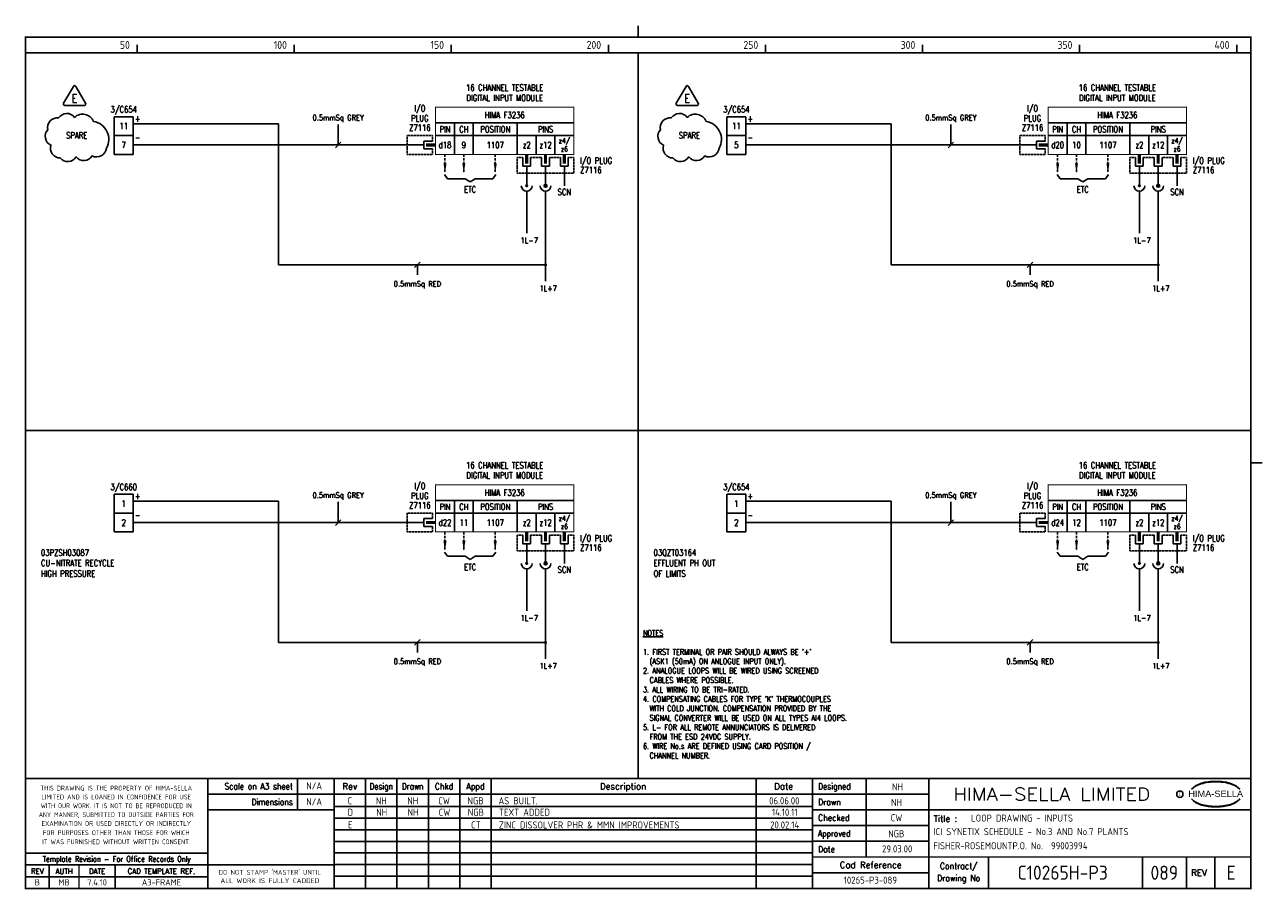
# Model space of a CAD drawing. Extents: x 14 to 408, y 0 to 275.
import ezdxf
from ezdxf.enums import TextEntityAlignment as Align

# ---------------------------------------------------------------- set-up
doc = ezdxf.new("R2010")
doc.units = 0
doc.header["$LTSCALE"] = 0.25
doc.header["$MEASUREMENT"] = 0
doc.linetypes.add('HIDDEN2', pattern=[4.7625, 3.175, -1.5875])
doc.layers.get('0').update_dxf_attribs({"color": 41, "linetype": 'CONTINUOUS'})
for name, color, linetype in [('00-DRG_FRAME', 12, 'CONTINUOUS'), ('01-DRAW', 7, 'CONTINUOUS'), ('02-TEXT', 2, 'CONTINUOUS'), ('051-TEXT', 2, 'CONTINUOUS'), ('DIM', 3, 'CONTINUOUS'), ('LAB', 2, 'CONTINUOUS'), ('RACK', 2, 'CONTINUOUS'), ('SLOT', 2, 'CONTINUOUS'), ('SNA', 2, 'CONTINUOUS'), ('TEXT', 2, 'CONTINUOUS'), ('TPOL', 3, 'CONTINUOUS'), ('XR_FUNCTION', 2, 'CONTINUOUS'), ('XR_MAIN', 2, 'CONTINUOUS')]:
    doc.layers.add(name, color=color, linetype=linetype)
doc.styles.add('ARIAL', font='ARIAL.TTF', dxfattribs={"height": 2.5})
doc.styles.add('CROSSREF', font='romans.shx', dxfattribs={"width": 0.8, "height": 2})
doc.styles.add('FUNCTION', font='ROMANS.shx', dxfattribs={"width": 0.8, "height": 2.5})
doc.styles.add('ISO', font='iso.shx')
doc.styles.add('PINS', font='ROMANS.shx', dxfattribs={"width": 0.8, "height": 2.5})
doc.styles.add('RACK', font='ROMANS.shx', dxfattribs={"width": 0.8, "height": 2.5})
doc.styles.add('ROMAND', font='ROMAND')
doc.styles.add('ROMANS', font='romans.shx', dxfattribs={"width": 0.8})
doc.styles.add('SLOT', font='romans.shx', dxfattribs={"width": 0.8, "height": 2})
doc.styles.add('SYMBOL', font='ROMANS.shx', dxfattribs={"width": 0.8, "height": 20})

# ---------------------------------------------------------------- blocks, each defined once
blk = doc.blocks.new('A3-REVA')
at = {"layer": '051-TEXT', "style": 'ISO'}
for tag, p in [('DESIGNED', (292.01, 31.7)), ('A', (117.73, 27.28)), ('DES', (127.73, 27.28)), ('DRN', (137.73, 27.28)), ('CHKD', (147.73, 27.28)), ('APPD', (157.73, 27.28)), ('DATE', (256, 27.28)), ('DRAWN', (291.72, 26.77)), ('CHECKED', (291.72, 21.89)), ('APPD', (291.65, 16.79)), ('DATE', (291.92, 11.96))]:
    blk.add_attdef(tag, text='', height=2.25, dxfattribs=at).set_placement(p, align=Align.CENTER)
blk.add_attdef('DESCRIPTION', (165.03, 27.28), '', height=2.25, dxfattribs=at)
blk = doc.blocks.new('A3-REVB')
at = {"layer": '051-TEXT', "style": 'ISO'}
for tag, p in [('A', (124.85, -20.36)), ('DES', (134.85, -20.36)), ('DRN', (144.85, -20.36)), ('CHKD', (154.85, -20.36)), ('APPD', (164.85, -20.36)), ('DATE', (263.12, -20.36))]:
    blk.add_attdef(tag, text='', height=2.25, dxfattribs=at).set_placement(p, align=Align.CENTER)
blk.add_attdef('DESCRIPTION', (172.15, -20.36), '', height=2.25, dxfattribs=at)
blk = doc.blocks.new('A3-TITLE')
at = {"layer": '051-TEXT', "style": 'ISO'}
blk.add_attdef('TITLE_1', (315.46, 21.78), '', height=2.25, dxfattribs=at)
for tag, p in [('DRGNO', (376.96, 3.24)), ('REV.', (398.2, 3.24))]:
    blk.add_attdef(tag, text='', height=4.5, dxfattribs=at).set_placement(p, align=Align.CENTER)
blk = doc.blocks.new('A3-CONTRACT')
at = {"layer": '051-TEXT', "color": 41, "style": 'ISO'}
for tag, height, p in [('SCALE', 2.25, (106.71, 31.82)), ('DIMS', 2.25, (106.71, 26.8)), ('CAD-REF', 2.25, (283.73, 1.84)), ('CONTRACT', 4.5, (344.94, 3.1))]:
    blk.add_attdef(tag, text='', height=height, dxfattribs=at).set_placement(p, align=Align.CENTER)
for tag, p in [('TITLE_2', (303.86, 17.28)), ('TITLE_3', (303.79, 12.78))]:
    blk.add_attdef(tag, p, '', height=2.25, dxfattribs=at)
blk = doc.blocks.new('F3236-09')
for p, q in [((44, 7), (0, 7)), ((6, 7), (6, -3)), ((12, 7), (12, -3)), ((26, 7), (26, -3)), ((-3.75, 0), (-9, 0)), ((-3.75, 1.25), (-3.75, -1.25)), ((-1, 1.25), (-3.75, 1.25)), ((44, 3), (0, 3)), ((32, 3), (32, -3)), ((38, 3), (38, -3)), ((-3.75, -1.25), (-1, -1.25)), ((27.75, -4), (27.75, -6.75)), ((27.75, -6.75), (30.25, -6.75)), ((29, -6.75), (29, -9)), ((30.25, -6.75), (30.25, -4)), ((33.75, -4), (33.75, -6.75)), ((33.75, -6.75), (36.25, -6.75)), ((35, -6.75), (35, -9)), ((36.25, -6.75), (36.25, -4)), ((39.75, -4), (39.75, -6.75)), ((39.75, -6.75), (42.25, -6.75)), ((41, -6.75), (41, -9)), ((42.25, -6.75), (42.25, -4)), ((41, -13), (41, -9))]:
    blk.add_line(p, q)
at = {"const_width": 0.3}
blk.add_lwpolyline([(44, 12), (0, 12), (0, -3), (44, -3)], close=True, dxfattribs=at)
at = {"color": 3, "linetype": 'HIDDEN2', "ltscale": 0.4}
for points in [[(-1, 1.25), (-1, 3), (-9, 3), (-9, -3), (-1, -3), (-1, -1.25)], [(27.75, -4), (26, -4), (26, -9), (44, -9), (44, -4), (42.25, -4)], [(33.75, -4), (30.25, -4)], [(39.75, -4), (36.25, -4)]]:
    blk.add_lwpolyline(points, dxfattribs=at)
blk.add_lwpolyline([(-3, 0, 1, 1, 0), (0, 0, 0.5, 0.5, 0)], format="xyseb")
at = {"const_width": 1}
for points in [[(29, -6), (29, -3)], [(35, -6), (35, -3)], [(41, -6), (41, -3)]]:
    blk.add_lwpolyline(points, dxfattribs=at)
at = {"layer": 'LAB', "style": 'PINS', "width": 0.8, "flags": 1}
blk.add_attdef('LAB1', text='', height=1.5, dxfattribs=at).set_placement((48, 2.5), align=Align.MIDDLE_LEFT)
at = {"layer": 'RACK', "style": 'RACK', "width": 0.8}
blk.add_attdef('SLOT', text='', height=2, dxfattribs=at).set_placement((19, 0), align=Align.MIDDLE)
at = {"layer": 'SLOT', "style": 'SLOT', "width": 0.8}
blk.add_attdef('ADD1', text='', height=2, dxfattribs=at).set_placement((9, 0), align=Align.MIDDLE)
at = {"layer": 'SNA', "style": 'SYMBOL', "width": 0.8, "flags": 1}
blk.add_attdef('SNA', (48, 8), '', height=1.5, dxfattribs=at)
at = {"layer": 'TEXT', "style": 'ROMANS', "width": 0.8}
for s, p in [('DIGITAL INPUT MODULE', (22, 14)), ('16 CHANNEL TESTABLE', (22, 17.25))]:
    blk.add_text(s, height=2, dxfattribs=at).set_placement(p, align=Align.CENTER)
for s, height, p in [('I/O', 2, (-5, 11.5)), ('PLUG', 2, (-5, 8.5)), ('HIMA F3236', 2, (22, 9.5)), ('Z7116', 2, (-5, 5.5)), ('PIN', 2, (3, 5)), ('CH', 2, (9, 5)), ('POSITION', 2, (19, 5)), ('PINS', 2, (35, 5)), ('d18', 2, (3, 0)), ('z2', 2, (29, 0)), ('z12', 2, (35, 0)), ('z4/', 1.6, (41, 1.25)), ('z6', 1.6, (41, -1.25)), ('SCN', 2, (41, -15))]:
    blk.add_text(s, height=height, dxfattribs=at).set_placement(p, align=Align.MIDDLE)
for s, p in [('I/O PLUG', (46, -5)), ('Z7116', (46, -8))]:
    blk.add_text(s, height=2, dxfattribs=at).set_placement(p, align=Align.MIDDLE_LEFT)
at = {"layer": 'TPOL', "style": 'PINS', "width": 0.8, "flags": 1}
blk.add_attdef('CN2', text='', height=1, dxfattribs=at).set_placement((-9, 0), align=Align.MIDDLE_LEFT)
at = {"layer": 'TPOL', "color": 2, "style": 'PINS', "width": 0.8}
blk.add_attdef('CN1', text='', height=2, dxfattribs=at).set_placement((3, 0), align=Align.MIDDLE)
at = {"layer": 'TPOL', "style": 'PINS', "width": 0.8, "flags": 1}
for tag, p in [('CN3', (29, -9)), ('CN4', (35, -9))]:
    blk.add_attdef(tag, text='', height=1, dxfattribs=at).set_placement(p, align=Align.BOTTOM_CENTER)
at = {"layer": 'XR_FUNCTION', "style": 'FUNCTION', "width": 0.8, "flags": 1}
blk.add_attdef('XR_FUNCTION', (48, 10), '', height=1.5, dxfattribs=at)
at = {"layer": 'XR_MAIN', "style": 'CROSSREF', "width": 0.8, "flags": 1}
blk.add_attdef('XR_MAIN', (48, 4), '', height=1.5, dxfattribs=at)
blk = doc.blocks.new('F3236-10')
for p, q in [((44, 7), (0, 7)), ((6, 7), (6, -3)), ((12, 7), (12, -3)), ((26, 7), (26, -3)), ((-3.75, 0), (-9, 0)), ((-3.75, 1.25), (-3.75, -1.25)), ((-1, 1.25), (-3.75, 1.25)), ((44, 3), (0, 3)), ((32, 3), (32, -3)), ((38, 3), (38, -3)), ((-3.75, -1.25), (-1, -1.25)), ((27.75, -4), (27.75, -6.75)), ((27.75, -6.75), (30.25, -6.75)), ((29, -6.75), (29, -9)), ((30.25, -6.75), (30.25, -4)), ((33.75, -4), (33.75, -6.75)), ((33.75, -6.75), (36.25, -6.75)), ((35, -6.75), (35, -9)), ((36.25, -6.75), (36.25, -4)), ((39.75, -4), (39.75, -6.75)), ((39.75, -6.75), (42.25, -6.75)), ((41, -6.75), (41, -9)), ((42.25, -6.75), (42.25, -4)), ((41, -13), (41, -9))]:
    blk.add_line(p, q)
at = {"const_width": 0.3}
blk.add_lwpolyline([(44, 12), (0, 12), (0, -3), (44, -3)], close=True, dxfattribs=at)
at = {"color": 3, "linetype": 'HIDDEN2', "ltscale": 0.4}
for points in [[(-1, 1.25), (-1, 3), (-9, 3), (-9, -3), (-1, -3), (-1, -1.25)], [(27.75, -4), (26, -4), (26, -9), (44, -9), (44, -4), (42.25, -4)], [(33.75, -4), (30.25, -4)], [(39.75, -4), (36.25, -4)]]:
    blk.add_lwpolyline(points, dxfattribs=at)
blk.add_lwpolyline([(-3, 0, 1, 1, 0), (0, 0, 0.5, 0.5, 0)], format="xyseb")
at = {"const_width": 1}
for points in [[(29, -6), (29, -3)], [(35, -6), (35, -3)], [(41, -6), (41, -3)]]:
    blk.add_lwpolyline(points, dxfattribs=at)
at = {"layer": 'LAB', "style": 'PINS', "width": 0.8, "flags": 1}
blk.add_attdef('LAB1', text='', height=1.5, dxfattribs=at).set_placement((48, 2.5), align=Align.MIDDLE_LEFT)
at = {"layer": 'RACK', "style": 'RACK', "width": 0.8}
blk.add_attdef('SLOT', text='', height=2, dxfattribs=at).set_placement((19, 0), align=Align.MIDDLE)
at = {"layer": 'SLOT', "style": 'SLOT', "width": 0.8}
blk.add_attdef('ADD1', text='', height=2, dxfattribs=at).set_placement((9, 0), align=Align.MIDDLE)
at = {"layer": 'SNA', "style": 'SYMBOL', "width": 0.8, "flags": 1}
blk.add_attdef('SNA', (48, 8), '', height=1.5, dxfattribs=at)
at = {"layer": 'TEXT', "style": 'ROMANS', "width": 0.8}
for s, p in [('DIGITAL INPUT MODULE', (22, 14)), ('16 CHANNEL TESTABLE', (22, 17.25))]:
    blk.add_text(s, height=2, dxfattribs=at).set_placement(p, align=Align.CENTER)
for s, height, p in [('I/O', 2, (-5, 11.5)), ('PLUG', 2, (-5, 8.5)), ('HIMA F3236', 2, (22, 9.5)), ('Z7116', 2, (-5, 5.5)), ('PIN', 2, (3, 5)), ('CH', 2, (9, 5)), ('POSITION', 2, (19, 5)), ('PINS', 2, (35, 5)), ('d20', 2, (3, 0)), ('z2', 2, (29, 0)), ('z12', 2, (35, 0)), ('z4/', 1.6, (41, 1.25)), ('z6', 1.6, (41, -1.25)), ('SCN', 2, (41, -15))]:
    blk.add_text(s, height=height, dxfattribs=at).set_placement(p, align=Align.MIDDLE)
for s, p in [('I/O PLUG', (46, -5)), ('Z7116', (46, -8))]:
    blk.add_text(s, height=2, dxfattribs=at).set_placement(p, align=Align.MIDDLE_LEFT)
at = {"layer": 'TPOL', "style": 'PINS', "width": 0.8, "flags": 1}
blk.add_attdef('CN2', text='', height=1, dxfattribs=at).set_placement((-9, 0), align=Align.MIDDLE_LEFT)
at = {"layer": 'TPOL', "color": 2, "style": 'PINS', "width": 0.8}
blk.add_attdef('CN1', text='', height=2, dxfattribs=at).set_placement((3, 0), align=Align.MIDDLE)
at = {"layer": 'TPOL', "style": 'PINS', "width": 0.8, "flags": 1}
for tag, p in [('CN3', (29, -9)), ('CN4', (35, -9))]:
    blk.add_attdef(tag, text='', height=1, dxfattribs=at).set_placement(p, align=Align.BOTTOM_CENTER)
at = {"layer": 'XR_FUNCTION', "style": 'FUNCTION', "width": 0.8, "flags": 1}
blk.add_attdef('XR_FUNCTION', (48, 10), '', height=1.5, dxfattribs=at)
at = {"layer": 'XR_MAIN', "style": 'CROSSREF', "width": 0.8, "flags": 1}
blk.add_attdef('XR_MAIN', (48, 4), '', height=1.5, dxfattribs=at)
blk = doc.blocks.new('F3236-11')
for p, q in [((44, 7), (0, 7)), ((6, 7), (6, -3)), ((12, 7), (12, -3)), ((26, 7), (26, -3)), ((-3.75, 0), (-9, 0)), ((-3.75, 1.25), (-3.75, -1.25)), ((-1, 1.25), (-3.75, 1.25)), ((44, 3), (0, 3)), ((32, 3), (32, -3)), ((38, 3), (38, -3)), ((-3.75, -1.25), (-1, -1.25)), ((27.75, -4), (27.75, -6.75)), ((27.75, -6.75), (30.25, -6.75)), ((29, -6.75), (29, -9)), ((30.25, -6.75), (30.25, -4)), ((33.75, -4), (33.75, -6.75)), ((33.75, -6.75), (36.25, -6.75)), ((35, -6.75), (35, -9)), ((36.25, -6.75), (36.25, -4)), ((39.75, -4), (39.75, -6.75)), ((39.75, -6.75), (42.25, -6.75)), ((41, -6.75), (41, -9)), ((42.25, -6.75), (42.25, -4)), ((41, -13), (41, -9))]:
    blk.add_line(p, q)
at = {"const_width": 0.3}
blk.add_lwpolyline([(44, 12), (0, 12), (0, -3), (44, -3)], close=True, dxfattribs=at)
at = {"color": 3, "linetype": 'HIDDEN2', "ltscale": 0.4}
for points in [[(-1, 1.25), (-1, 3), (-9, 3), (-9, -3), (-1, -3), (-1, -1.25)], [(27.75, -4), (26, -4), (26, -9), (44, -9), (44, -4), (42.25, -4)], [(33.75, -4), (30.25, -4)], [(39.75, -4), (36.25, -4)]]:
    blk.add_lwpolyline(points, dxfattribs=at)
blk.add_lwpolyline([(-3, 0, 1, 1, 0), (0, 0, 0.5, 0.5, 0)], format="xyseb")
at = {"const_width": 1}
for points in [[(29, -6), (29, -3)], [(35, -6), (35, -3)], [(41, -6), (41, -3)]]:
    blk.add_lwpolyline(points, dxfattribs=at)
at = {"layer": 'LAB', "style": 'PINS', "width": 0.8, "flags": 1}
blk.add_attdef('LAB1', text='', height=1.5, dxfattribs=at).set_placement((48, 2.5), align=Align.MIDDLE_LEFT)
at = {"layer": 'RACK', "style": 'RACK', "width": 0.8}
blk.add_attdef('SLOT', text='', height=2, dxfattribs=at).set_placement((19, 0), align=Align.MIDDLE)
at = {"layer": 'SLOT', "style": 'SLOT', "width": 0.8}
blk.add_attdef('ADD1', text='', height=2, dxfattribs=at).set_placement((9, 0), align=Align.MIDDLE)
at = {"layer": 'SNA', "style": 'SYMBOL', "width": 0.8, "flags": 1}
blk.add_attdef('SNA', (48, 8), '', height=1.5, dxfattribs=at)
at = {"layer": 'TEXT', "style": 'ROMANS', "width": 0.8}
for s, p in [('DIGITAL INPUT MODULE', (22, 14)), ('16 CHANNEL TESTABLE', (22, 17.25))]:
    blk.add_text(s, height=2, dxfattribs=at).set_placement(p, align=Align.CENTER)
for s, height, p in [('I/O', 2, (-5, 11.5)), ('PLUG', 2, (-5, 8.5)), ('HIMA F3236', 2, (22, 9.5)), ('Z7116', 2, (-5, 5.5)), ('PIN', 2, (3, 5)), ('CH', 2, (9, 5)), ('POSITION', 2, (19, 5)), ('PINS', 2, (35, 5)), ('d22', 2, (3, 0)), ('z2', 2, (29, 0)), ('z12', 2, (35, 0)), ('z4/', 1.6, (41, 1.25)), ('z6', 1.6, (41, -1.25)), ('SCN', 2, (41, -15))]:
    blk.add_text(s, height=height, dxfattribs=at).set_placement(p, align=Align.MIDDLE)
for s, p in [('I/O PLUG', (46, -5)), ('Z7116', (46, -8))]:
    blk.add_text(s, height=2, dxfattribs=at).set_placement(p, align=Align.MIDDLE_LEFT)
at = {"layer": 'TPOL', "style": 'PINS', "width": 0.8, "flags": 1}
blk.add_attdef('CN2', text='', height=1, dxfattribs=at).set_placement((-9, 0), align=Align.MIDDLE_LEFT)
at = {"layer": 'TPOL', "color": 2, "style": 'PINS', "width": 0.8}
blk.add_attdef('CN1', text='', height=2, dxfattribs=at).set_placement((3, 0), align=Align.MIDDLE)
at = {"layer": 'TPOL', "style": 'PINS', "width": 0.8, "flags": 1}
for tag, p in [('CN3', (29, -9)), ('CN4', (35, -9))]:
    blk.add_attdef(tag, text='', height=1, dxfattribs=at).set_placement(p, align=Align.BOTTOM_CENTER)
at = {"layer": 'XR_FUNCTION', "style": 'FUNCTION', "width": 0.8, "flags": 1}
blk.add_attdef('XR_FUNCTION', (48, 10), '', height=1.5, dxfattribs=at)
at = {"layer": 'XR_MAIN', "style": 'CROSSREF', "width": 0.8, "flags": 1}
blk.add_attdef('XR_MAIN', (48, 4), '', height=1.5, dxfattribs=at)
blk = doc.blocks.new('F3236-12')
for p, q in [((44, 7), (0, 7)), ((6, 7), (6, -3)), ((12, 7), (12, -3)), ((26, 7), (26, -3)), ((-3.75, 0), (-9, 0)), ((-3.75, 1.25), (-3.75, -1.25)), ((-1, 1.25), (-3.75, 1.25)), ((44, 3), (0, 3)), ((32, 3), (32, -3)), ((38, 3), (38, -3)), ((-3.75, -1.25), (-1, -1.25)), ((27.75, -4), (27.75, -6.75)), ((27.75, -6.75), (30.25, -6.75)), ((29, -6.75), (29, -9)), ((30.25, -6.75), (30.25, -4)), ((33.75, -4), (33.75, -6.75)), ((33.75, -6.75), (36.25, -6.75)), ((35, -6.75), (35, -9)), ((36.25, -6.75), (36.25, -4)), ((39.75, -4), (39.75, -6.75)), ((39.75, -6.75), (42.25, -6.75)), ((41, -6.75), (41, -9)), ((42.25, -6.75), (42.25, -4)), ((41, -13), (41, -9))]:
    blk.add_line(p, q)
at = {"const_width": 0.3}
blk.add_lwpolyline([(44, 12), (0, 12), (0, -3), (44, -3)], close=True, dxfattribs=at)
at = {"color": 3, "linetype": 'HIDDEN2', "ltscale": 0.4}
for points in [[(-1, 1.25), (-1, 3), (-9, 3), (-9, -3), (-1, -3), (-1, -1.25)], [(27.75, -4), (26, -4), (26, -9), (44, -9), (44, -4), (42.25, -4)], [(33.75, -4), (30.25, -4)], [(39.75, -4), (36.25, -4)]]:
    blk.add_lwpolyline(points, dxfattribs=at)
blk.add_lwpolyline([(-3, 0, 1, 1, 0), (0, 0, 0.5, 0.5, 0)], format="xyseb")
at = {"const_width": 1}
for points in [[(29, -6), (29, -3)], [(35, -6), (35, -3)], [(41, -6), (41, -3)]]:
    blk.add_lwpolyline(points, dxfattribs=at)
at = {"layer": 'LAB', "style": 'PINS', "width": 0.8, "flags": 1}
blk.add_attdef('LAB1', text='', height=1.5, dxfattribs=at).set_placement((48, 2.5), align=Align.MIDDLE_LEFT)
at = {"layer": 'RACK', "style": 'RACK', "width": 0.8}
blk.add_attdef('SLOT', text='', height=2, dxfattribs=at).set_placement((19, 0), align=Align.MIDDLE)
at = {"layer": 'SLOT', "style": 'SLOT', "width": 0.8}
blk.add_attdef('ADD1', text='', height=2, dxfattribs=at).set_placement((9, 0), align=Align.MIDDLE)
at = {"layer": 'SNA', "style": 'SYMBOL', "width": 0.8, "flags": 1}
blk.add_attdef('SNA', (48, 8), '', height=1.5, dxfattribs=at)
at = {"layer": 'TEXT', "style": 'ROMANS', "width": 0.8}
for s, p in [('DIGITAL INPUT MODULE', (22, 14)), ('16 CHANNEL TESTABLE', (22, 17.25))]:
    blk.add_text(s, height=2, dxfattribs=at).set_placement(p, align=Align.CENTER)
for s, height, p in [('I/O', 2, (-5, 11.5)), ('PLUG', 2, (-5, 8.5)), ('HIMA F3236', 2, (22, 9.5)), ('Z7116', 2, (-5, 5.5)), ('PIN', 2, (3, 5)), ('CH', 2, (9, 5)), ('POSITION', 2, (19, 5)), ('PINS', 2, (35, 5)), ('d24', 2, (3, 0)), ('z2', 2, (29, 0)), ('z12', 2, (35, 0)), ('z4/', 1.6, (41, 1.25)), ('z6', 1.6, (41, -1.25)), ('SCN', 2, (41, -15))]:
    blk.add_text(s, height=height, dxfattribs=at).set_placement(p, align=Align.MIDDLE)
for s, p in [('I/O PLUG', (46, -5)), ('Z7116', (46, -8))]:
    blk.add_text(s, height=2, dxfattribs=at).set_placement(p, align=Align.MIDDLE_LEFT)
at = {"layer": 'TPOL', "style": 'PINS', "width": 0.8, "flags": 1}
blk.add_attdef('CN2', text='', height=1, dxfattribs=at).set_placement((-9, 0), align=Align.MIDDLE_LEFT)
at = {"layer": 'TPOL', "color": 2, "style": 'PINS', "width": 0.8}
blk.add_attdef('CN1', text='', height=2, dxfattribs=at).set_placement((3, 0), align=Align.MIDDLE)
at = {"layer": 'TPOL', "style": 'PINS', "width": 0.8, "flags": 1}
for tag, p in [('CN3', (29, -9)), ('CN4', (35, -9))]:
    blk.add_attdef(tag, text='', height=1, dxfattribs=at).set_placement(p, align=Align.BOTTOM_CENTER)
at = {"layer": 'XR_FUNCTION', "style": 'FUNCTION', "width": 0.8, "flags": 1}
blk.add_attdef('XR_FUNCTION', (48, 10), '', height=1.5, dxfattribs=at)
at = {"layer": 'XR_MAIN', "style": 'CROSSREF', "width": 0.8, "flags": 1}
blk.add_attdef('XR_MAIN', (48, 4), '', height=1.5, dxfattribs=at)
blk = doc.blocks.new('TRI-E')
at = {"layer": '01-DRAW'}
blk.add_lwpolyline([(224.71, 256.03), (221.59, 250.63, 0.57735), (221.98, 249.95), (228.22, 249.95, 0.57735), (228.61, 250.63), (225.49, 256.03, 0.57735)], format="xyb", close=True, dxfattribs=at)
at = {"layer": '02-TEXT', "color": 2, "style": 'ROMANS', "width": 0.8}
blk.add_text('E', height=2.7, dxfattribs=at).set_placement((225.1, 252.2), align=Align.MIDDLE)

msp = doc.modelspace()

# ---------------------------------------------------------------- linework, layer by layer
at = {"layer": '00-DRG_FRAME'}
for p, q in [((50, 266.5), (50, 269)), ((100, 266.5), (100, 269)), ((150, 266.5), (150, 269)), ((200, 266.5), (200, 269)), ((250, 266.5), (250, 269)), ((300, 266.5), (300, 269)), ((350, 266.5), (350, 269)), ((400, 266.5), (400, 269)), ((101.01, 35.5), (101.01, 25.5)), ((122.7, 35.5), (122.7, 0.5)), ((132.7, 0.5), (132.7, 35.5)), ((142.7, 0.5), (142.7, 35.5)), ((152.7, 35.5), (152.7, 0.5)), ((162.7, 35.5), (162.7, 0.5)), ((247, 35.5), (247, 0.5)), ((282, 35.5), (282, 10.5)), ((265, 30.5), (302, 30.5)), ((265, 26.59), (112.7, 26.59)), ((302, 25.5), (265, 25.5)), ((265, 22.89), (112.7, 22.89)), ((265, 20.5), (302, 20.5)), ((265, 19.19), (112.7, 19.19)), ((265, 15.49), (112.7, 15.49)), ((302, 15.5), (265, 15.5)), ((265, 11.79), (112.7, 11.79)), ((265, 8.09), (112.7, 8.09)), ((321, 10.5), (321, 0.5)), ((370, 10.5), (370, 0.5)), ((384, 0.5), (384, 10.5)), ((393, 10.5), (393, 0.5)), ((72.5, 4.25), (14.5, 4.25)), ((265, 4.39), (112.7, 4.39)), ((302, 5.5), (265, 5.5))]:
    msp.add_line(p, q, dxfattribs=at)
at = {"layer": '00-DRG_FRAME', "const_width": 0.5}
for points in [[(209.5, 271.5), (209.5, 275.18)], [(209.5, 271.5), (209.5, 275.18)], [(14.5, 266.5), (404.5, 266.5)], [(209.5, 35.5), (209.5, 266.5)], [(14.5, 146.31), (404.5, 146.31)], [(404.5, 136), (408.18, 136)], [(404.5, 35.5), (14.5, 35.5)], [(72.5, 0.5), (72.5, 35.5)], [(112.7, 0.5), (112.7, 35.5)], [(265, 35.5), (265, 0.5)], [(302, 0.5), (302, 35.5)], [(265, 30.5), (72.5, 30.5)], [(112.7, 25.5), (72.5, 25.5)], [(404.5, 25.5), (302, 25.5)], [(14.5, 11.75), (72.5, 11.75)], [(14.5, 8), (72.5, 8)], [(22, 0.5), (22, 8)], [(31.5, 0.5), (31.5, 8)], [(43, 0.5), (43, 8)], [(112.7, 8), (72.5, 8)], [(265, 10.5), (404.5, 10.5)]]:
    msp.add_lwpolyline(points, dxfattribs=at)
msp.add_lwpolyline([(14.5, 0.5), (404.5, 0.5), (404.5, 271.5), (14.5, 271.5)], close=True, dxfattribs=at)
at = {"layer": '00-DRG_FRAME', "color": 0}
for points in [[(36.16, 244.65, 0.520567), (30.1, 245.96, 0.520567), (30.1, 245.96, 0.520567), (25.03, 245.8, 0.520567), (25.03, 245.8, 0.520567), (21.59, 242.03, 0.520567), (21.59, 242.03, 0.520567), (22.57, 237.12, 0.520567), (22.57, 237.12, 0.520567), (25.52, 233.03, 0.520567), (25.52, 233.03, 0.520567), (30.59, 233.36, 0.520567), (30.59, 233.36, 0.520567), (35.67, 233.69, 0.520567), (35.67, 233.69, 0.520567), (40.25, 236.14, 0.520567), (40.25, 236.14, 0.520567)], [(231.16, 244.65, 0.520567), (225.1, 245.96, 0.520567), (225.1, 245.96, 0.520567), (220.03, 245.8, 0.520567), (220.03, 245.8, 0.520567), (216.59, 242.03, 0.520567), (216.59, 242.03, 0.520567), (217.57, 237.12, 0.520567), (217.57, 237.12, 0.520567), (220.52, 233.03, 0.520567), (220.52, 233.03, 0.520567), (225.59, 233.36, 0.520567), (225.59, 233.36, 0.520567), (230.67, 233.69, 0.520567), (230.67, 233.69, 0.520567), (235.25, 236.14, 0.520567), (235.25, 236.14, 0.520567)]]:
    msp.add_lwpolyline(points, format="xyb", close=True, dxfattribs=at)
at = {"layer": '00-DRG_FRAME', "color": 3}
msp.add_circle((381.88, 30.5), 1, dxfattribs=at)
for centre, radius, start, end in [((390.6, 26.83), 7.24, 106.0532, 133.5024), ((390.88, 27.01), 7.3, 130.419, 136.057), ((390.11, 28.1), 5.98, 122.244, 131.6154), ((389.75, 28.78), 5.21, 111.8206, 122.8668), ((391.78, 24.7), 9.76, 107.5931, 113.9452), ((393.1, 18.5), 15.94, 89.2698, 106.3911), ((392.1, 23.52), 10.99, 96.0146, 107.3203), ((393.29, 16.31), 18.28, 92.8917, 97.3734), ((393.24, 18.86), 15.73, 89.7805, 93.1738), ((393.36, 18.86), 15.73, 86.8262, 90.2195), ((393.51, 18.5), 15.94, 73.6089, 90.7302), ((393.31, 16.31), 18.28, 82.6266, 87.1083), ((394.51, 23.52), 10.99, 72.6797, 83.9854), ((394.83, 24.7), 9.76, 66.0548, 72.4069), ((396, 26.83), 7.24, 46.4976, 73.9468), ((396.85, 28.78), 5.21, 57.1332, 68.1794), ((396.49, 28.1), 5.98, 48.3846, 57.756), ((395.73, 27.01), 7.3, 43.943, 49.581), ((390.88, 34.04), 7.3, 223.943, 229.581), ((390.6, 34.23), 7.24, 226.4976, 253.9468), ((390.11, 32.96), 5.98, 228.3846, 237.756), ((389.75, 32.28), 5.21, 237.1332, 248.1794), ((396, 34.23), 7.24, 286.0532, 313.5024), ((396.85, 32.28), 5.21, 291.8206, 302.8668), ((396.49, 32.96), 5.98, 302.244, 311.6154), ((395.73, 34.04), 7.3, 310.419, 316.057), ((391.78, 36.36), 9.76, 246.0548, 252.4069), ((393.1, 42.56), 15.94, 253.6089, 270.7302), ((392.1, 37.54), 10.99, 252.6797, 263.9854), ((393.29, 44.75), 18.28, 262.6266, 267.1083), ((393.24, 42.19), 15.73, 266.8262, 270.2195), ((393.51, 42.56), 15.94, 269.2698, 286.3911), ((393.36, 42.19), 15.73, 269.7805, 273.1738), ((393.31, 44.75), 18.28, 272.8917, 277.3734), ((394.51, 37.54), 10.99, 276.0146, 287.3203), ((394.83, 36.36), 9.76, 287.5931, 293.9452)]:
    msp.add_arc(centre, radius, start, end, dxfattribs=at)
at = {"layer": '01-DRAW'}
for p, q in [((42.75, 246.17), (48.75, 246.17)), ((42.75, 240.17), (42.75, 246.17)), ((48.75, 246.17), (48.75, 240.17)), ((237.75, 246.17), (243.75, 246.17)), ((237.75, 240.17), (237.75, 246.17)), ((243.75, 246.17), (243.75, 240.17)), ((48.75, 243.92), (95, 243.92)), ((95, 243.92), (95, 199.01)), ((243.75, 243.92), (290, 243.92)), ((290, 243.92), (290, 199.01)), ((42.75, 234.17), (42.75, 240.17)), ((48.75, 240.17), (42.75, 240.17)), ((48.75, 240.17), (48.75, 234.17)), ((136, 237.17), (48.75, 237.17)), ((237.75, 234.17), (237.75, 240.17)), ((243.75, 240.17), (237.75, 240.17)), ((243.75, 240.17), (243.75, 234.17)), ((331, 237.17), (243.75, 237.17)), ((47.07, 234.17), (42.75, 234.17)), ((42.75, 234.17), (48.75, 234.17)), ((242.07, 234.17), (237.75, 234.17)), ((237.75, 234.17), (243.75, 234.17)), ((147.8, 227.73), (148.77, 226.43)), ((148.77, 226.43), (154.38, 226.43)), ((154.38, 226.43), (156, 225.46)), ((157.62, 226.43), (156, 225.46)), ((157.62, 226.43), (163.23, 226.43)), ((164.2, 227.73), (163.23, 226.43)), ((174, 228.17), (174, 224.17)), ((180, 228.17), (180, 224.17)), ((180, 228.17), (180, 224.17)), ((342.8, 227.73), (343.77, 226.43)), ((343.77, 226.43), (349.38, 226.43)), ((349.38, 226.43), (351, 225.46)), ((352.62, 226.43), (351, 225.46)), ((352.62, 226.43), (358.23, 226.43)), ((359.2, 227.73), (358.23, 226.43)), ((369, 228.17), (369, 224.17)), ((375, 228.17), (375, 224.17)), ((375, 228.17), (375, 224.17)), ((174, 222.44), (174, 209.04)), ((180, 222.44), (180, 193.79)), ((180, 222.44), (180, 193.79)), ((369, 222.44), (369, 209.04)), ((375, 222.44), (375, 193.79)), ((375, 222.44), (375, 193.79)), ((180, 199.01), (95, 199.01)), ((375, 199.01), (290, 199.01)), ((42.75, 125.98), (48.75, 125.98)), ((42.75, 119.98), (42.75, 125.98)), ((48.75, 125.98), (48.75, 119.98)), ((48.75, 123.73), (95, 123.73)), ((95, 123.73), (95, 78.82)), ((237.75, 125.98), (243.75, 125.98)), ((237.75, 119.98), (237.75, 125.98)), ((243.75, 125.98), (243.75, 119.98)), ((243.75, 123.73), (290, 123.73)), ((290, 123.73), (290, 78.82)), ((42.75, 113.98), (42.75, 119.98)), ((48.75, 119.98), (42.75, 119.98)), ((48.75, 119.98), (48.75, 113.98)), ((237.75, 113.98), (237.75, 119.98)), ((243.75, 119.98), (237.75, 119.98)), ((243.75, 119.98), (243.75, 113.98)), ((136, 116.98), (48.75, 116.98)), ((331, 116.98), (243.75, 116.98)), ((47.07, 113.98), (42.75, 113.98)), ((42.75, 113.98), (48.75, 113.98)), ((242.07, 113.98), (237.75, 113.98)), ((237.75, 113.98), (243.75, 113.98)), ((147.8, 107.53), (148.77, 106.24)), ((164.2, 107.53), (163.23, 106.24)), ((174, 107.98), (174, 103.98)), ((180, 107.98), (180, 103.98)), ((180, 107.98), (180, 103.98)), ((342.8, 107.53), (343.77, 106.24)), ((359.2, 107.53), (358.23, 106.24)), ((369, 107.98), (369, 103.98)), ((375, 107.98), (375, 103.98)), ((375, 107.98), (375, 103.98)), ((148.77, 106.24), (154.38, 106.24)), ((154.38, 106.24), (156, 105.26)), ((157.62, 106.24), (156, 105.26)), ((157.62, 106.24), (163.23, 106.24)), ((343.77, 106.24), (349.38, 106.24)), ((349.38, 106.24), (351, 105.26)), ((352.62, 106.24), (351, 105.26)), ((352.62, 106.24), (358.23, 106.24)), ((174, 102.25), (174, 88.85)), ((180, 102.25), (180, 73.59)), ((180, 102.25), (180, 73.59)), ((369, 102.25), (369, 88.85)), ((375, 102.25), (375, 73.59)), ((375, 102.25), (375, 73.59)), ((180, 78.82), (95, 78.82)), ((375, 78.82), (290, 78.82))]:
    msp.add_line(p, q, dxfattribs=at)
at = {"layer": '01-DRAW', "linetype": 'HIDDEN2'}
for p, q in [((148, 234.17), (148, 228.34)), ((154, 234.17), (154, 228.34)), ((164, 234.17), (164, 228.34)), ((343, 234.17), (343, 228.34)), ((349, 234.17), (349, 228.34)), ((359, 234.17), (359, 228.34)), ((148, 113.98), (148, 108.15)), ((154, 113.98), (154, 108.15)), ((164, 113.98), (164, 108.15)), ((343, 113.98), (343, 108.15)), ((349, 113.98), (349, 108.15)), ((359, 113.98), (359, 108.15))]:
    msp.add_line(p, q, dxfattribs=at)
at = {"layer": '01-DRAW', "const_width": 0.5}
for points in [[(173.75, 224.17, 1), (174.25, 224.17, 1)], [(179.75, 224.17, 1), (180.25, 224.17, 1)], [(368.75, 224.17, 1), (369.25, 224.17, 1)], [(374.75, 224.17, 1), (375.25, 224.17, 1)], [(179.75, 199.01, 1), (180.25, 199.01, 1)], [(374.75, 199.01, 1), (375.25, 199.01, 1)], [(173.75, 103.98, 1), (174.25, 103.98, 1)], [(179.75, 103.98, 1), (180.25, 103.98, 1)], [(368.75, 103.98, 1), (369.25, 103.98, 1)], [(374.75, 103.98, 1), (375.25, 103.98, 1)], [(179.75, 78.82, 1), (180.25, 78.82, 1)], [(374.75, 78.82, 1), (375.25, 78.82, 1)]]:
    msp.add_lwpolyline(points, format="xyb", close=True, dxfattribs=at)
at = {"layer": '01-DRAW'}
for centre, radius in [((180, 224.17), 0.475), ((180, 224.17), 0.389), ((180, 224.17), 0.302), ((180, 224.17), 0.216), ((180, 224.17), 0.13), ((180, 224.17), 0.0432), ((375, 224.17), 0.475), ((375, 224.17), 0.389), ((375, 224.17), 0.302), ((375, 224.17), 0.216), ((375, 224.17), 0.13), ((375, 224.17), 0.0432), ((180, 103.98), 0.475), ((180, 103.98), 0.389), ((180, 103.98), 0.302), ((180, 103.98), 0.216), ((180, 103.98), 0.13), ((180, 103.98), 0.0432), ((375, 103.98), 0.475), ((375, 103.98), 0.389), ((375, 103.98), 0.302), ((375, 103.98), 0.216), ((375, 103.98), 0.13), ((375, 103.98), 0.0432)]:
    msp.add_circle(centre, radius, dxfattribs=at)
for centre in [(174, 224.17), (180, 224.17), (180, 224.17), (369, 224.17), (375, 224.17), (375, 224.17), (174, 103.98), (180, 103.98), (180, 103.98), (369, 103.98), (375, 103.98), (375, 103.98)]:
    msp.add_arc(centre, 1.73, 180, 0, dxfattribs=at)
for points in [[(148.5, 231.36), (147.5, 231.36), (148, 228.34)], [(154.5, 231.36), (153.5, 231.36), (154, 228.34)], [(164.5, 231.36), (163.5, 231.36), (164, 228.34)], [(343.5, 231.36), (342.5, 231.36), (343, 228.34)], [(349.5, 231.36), (348.5, 231.36), (349, 228.34)], [(359.5, 231.36), (358.5, 231.36), (359, 228.34)], [(148.5, 111.17), (147.5, 111.17), (148, 108.15)], [(154.5, 111.17), (153.5, 111.17), (154, 108.15)], [(164.5, 111.17), (163.5, 111.17), (164, 108.15)], [(343.5, 111.17), (342.5, 111.17), (343, 108.15)], [(349.5, 111.17), (348.5, 111.17), (349, 108.15)], [(359.5, 111.17), (358.5, 111.17), (359, 108.15)]]:
    msp.add_solid(points, dxfattribs=at)
at = {"layer": 'DIM'}
for p, q in [((114, 237.17), (114, 243.72)), ((309, 237.17), (309, 243.72)), ((113.1, 236.27), (114.9, 238.07)), ((308.1, 236.27), (309.9, 238.07)), ((138.31, 198.11), (140.11, 199.91)), ((139.21, 195.83), (139.21, 199.01)), ((333.31, 198.11), (335.11, 199.91)), ((334.21, 195.83), (334.21, 199.01)), ((114, 116.98), (114, 123.52)), ((309, 116.98), (309, 123.52)), ((113.1, 116.08), (114.9, 117.88)), ((308.1, 116.08), (309.9, 117.88)), ((138.31, 77.92), (140.11, 79.72)), ((333.31, 77.92), (335.11, 79.72)), ((139.21, 75.64), (139.21, 78.82)), ((334.21, 75.64), (334.21, 78.82))]:
    msp.add_line(p, q, dxfattribs=at)

# ---------------------------------------------------------------- block references
for p in [(-195, -0.2), (0, -0.2)]:
    msp.add_blockref('TRI-E', p)
at = {"layer": '00-DRG_FRAME'}
for name, p, values in [('A3-CONTRACT', (-0.35, 0.19), {'TITLE_2': 'ICI SYNETIX SCHEDULE - No.3 AND No.7 PLANTS', 'TITLE_3': 'FISHER-ROSEMOUNTP.O. No.  99003994', 'CAD-REF': '10265-P3-089', 'CONTRACT': 'C10265H-P3', 'SCALE': 'N/A', 'DIMS': 'N/A'}), ('A3-REVB', (-7, 43.98), {'A': 'D', 'DES': 'NH', 'DRN': 'NH', 'CHKD': 'CW', 'APPD': 'NGB', 'DESCRIPTION': 'TEXT ADDED', 'DATE': '14.10.11'}), ('A3-TITLE', (0, 0), {'TITLE_1': 'LOOP DRAWING - INPUTS', 'DRGNO': '089', 'REV.': 'E'}), ('A3-REVB', (-7.01, 39.94), {'A': 'E', 'APPD': 'CT', 'DESCRIPTION': 'ZINC DISSOLVER PHR & MMN IMPROVEMENTS', 'DATE': '20.02.14'})]:
    msp.add_blockref(name, p, dxfattribs=at).add_auto_attribs(values)
ref = msp.add_blockref('A3-REVA', (0, 0), dxfattribs=at)
ref.add_attrib('A', 'C', dxfattribs={"layer": '051-TEXT', "height": 2.25, "style": 'ISO'}).set_placement((117.73, 27.28), align=Align.CENTER)
ref.add_attrib('DES', 'NH', dxfattribs={"layer": '051-TEXT', "height": 2.25, "style": 'ISO'}).set_placement((127.73, 27.28), align=Align.CENTER)
ref.add_attrib('DRN', 'NH', dxfattribs={"layer": '051-TEXT', "height": 2.25, "style": 'ISO'}).set_placement((137.73, 27.28), align=Align.CENTER)
ref.add_attrib('CHKD', 'CW', dxfattribs={"layer": '051-TEXT', "height": 2.25, "style": 'ISO'}).set_placement((147.73, 27.28), align=Align.CENTER)
ref.add_attrib('APPD', 'NGB', dxfattribs={"layer": '051-TEXT', "height": 2.25, "style": 'ISO'}).set_placement((157.73, 27.28), align=Align.CENTER)
ref.add_attrib('DESCRIPTION', 'AS BUILT.', (165.03, 27.28), dxfattribs={"layer": '051-TEXT', "height": 2.25, "style": 'ISO'})
ref.add_attrib('DATE', '06.06.00', dxfattribs={"layer": '051-TEXT', "height": 2.25, "style": 'ISO'}).set_placement((256, 27.28), align=Align.CENTER)
ref.add_attrib('DESIGNED', 'NH', dxfattribs={"layer": '051-TEXT', "height": 2.25, "style": 'ISO'}).set_placement((292.01, 31.7), align=Align.CENTER)
ref.add_attrib('DRAWN', 'NH', dxfattribs={"layer": '051-TEXT', "height": 2.25, "style": 'ISO'}).set_placement((291.72, 26.77), align=Align.CENTER)
ref.add_attrib('CHECKED', 'CW', dxfattribs={"layer": '051-TEXT', "height": 2.25, "style": 'ISO'}).set_placement((291.72, 21.89), align=Align.CENTER)
ref.add_attrib('APPD', 'NGB', dxfattribs={"layer": '051-TEXT', "height": 2.25, "style": 'ISO'}).set_placement((291.65, 16.79), align=Align.CENTER)
ref.add_attrib('DATE', '29.03.00', dxfattribs={"layer": '051-TEXT', "height": 2.25, "style": 'ISO'}).set_placement((291.92, 11.96), align=Align.CENTER)
at = {"layer": '01-DRAW'}
for name, p, values in [('F3236-09', (145, 237.17), {'CN1': 'd18', 'SLOT': '1107', 'ADD1': '9'}), ('F3236-10', (340, 237.17), {'CN1': 'd20', 'SLOT': '1107', 'ADD1': '10'}), ('F3236-11', (145, 116.98), {'CN1': 'd22', 'SLOT': '1107', 'ADD1': '11'}), ('F3236-12', (340, 116.98), {'CN1': 'd24', 'SLOT': '1107', 'ADD1': '12'})]:
    msp.add_blockref(name, p, dxfattribs=at).add_auto_attribs(values)

# ---------------------------------------------------------------- texts
at = {"layer": '00-DRG_FRAME', "style": 'ISO'}
for s, p in [('50', (47.69, 267.75)), ('100', (97.69, 267.75)), ('150', (147.69, 267.75)), ('200', (197.69, 267.75)), ('250', (247.69, 267.75)), ('300', (297.69, 267.75)), ('350', (347.69, 267.75)), ('400', (397.69, 267.75))]:
    msp.add_text(s, height=2.5, dxfattribs=at).set_placement(p, align=Align.RIGHT)
at = {"layer": '00-DRG_FRAME', "color": 3, "style": 'ISO'}
for s, width, p in [('THIS DRAWING IS THE PROPERTY OF HIMA-SELLA', 0.9, (43.36, 32.44)), ("DO NOT STAMP 'MASTER' UNTIL", 0.95, (92.25, 5.79))]:
    msp.add_text(s, height=1.53, dxfattribs=dict(at, width=width)).set_placement(p, align=Align.MIDDLE)
at = {"layer": '00-DRG_FRAME', "color": 4, "style": 'ROMAND', "width": 0.87}
for s, p in [('Scale on A3 sheet', (99.54, 32)), ('Dimensions', (99.54, 27.01))]:
    msp.add_text(s, height=2, dxfattribs=at).set_placement(p, align=Align.RIGHT)
at = {"layer": '00-DRG_FRAME', "color": 4, "style": 'ROMAND'}
for s, p in [('Rev', (117.7, 32)), ('Description', (204.69, 32)), ('Date', (255.79, 32))]:
    msp.add_text(s, height=2, dxfattribs=at).set_placement(p, align=Align.CENTER)
for s, width, p in [('Design', 0.85, (127.7, 32)), ('Drawn', 0.85, (137.7, 32)), ('Chkd', 0.9, (147.7, 32)), ('Appd', 0.9, (157.7, 32))]:
    msp.add_text(s, height=2, dxfattribs=dict(at, width=width)).set_placement(p, align=Align.CENTER)
for s, width, p in [('Designed', 0.87, (266.75, 32)), ('Drawn', 0.9, (266.75, 27)), ('Checked', 0.9, (266.75, 22)), ('Approved', 0.85, (266.75, 17)), ('Date', 0.9, (266.75, 12))]:
    msp.add_text(s, height=2, dxfattribs=dict(at, width=width)).set_placement(p)
at = {"layer": '00-DRG_FRAME', "style": 'ROMAND', "width": 1.15}
msp.add_text('HIMA-SELLA LIMITED', height=4, dxfattribs=at).set_placement((341.1, 30.5), align=Align.MIDDLE)
at = {"layer": '00-DRG_FRAME', "style": 'ARIAL', "width": 1.05}
msp.add_text('HIMA-SELLA', height=2, dxfattribs=at).set_placement((393.3, 29.63), align=Align.CENTER)
at = {"layer": '00-DRG_FRAME', "color": 3, "style": 'ISO'}
for s, width, p in [('LIMITED AND IS LOANED IN CONFIDENCE FOR USE', 0.9, (43.36, 29.62)), ('WITH OUR WORK. IT IS NOT TO BE REPRODUCED IN', 0.87, (43.36, 26.81)), ('ANY MANNER, SUBMITTED TO OUTSIDE PARTIES FOR', 0.87, (43.36, 23.99)), ('EXAMINATION OR USED DIRECTLY OR INDIRECTLY', 0.9, (43.36, 21.18)), ('IT WAS FURNISHED WITHOUT WRITTEN CONSENT.', 0.9, (43.36, 15.35)), ('FOR PURPOSES OTHER THAN THOSE FOR WHICH', 0.9, (43.36, 18.27))]:
    msp.add_text(s, height=1.53, dxfattribs=dict(at, width=width)).set_placement(p, align=Align.MIDDLE_CENTER)
at = {"layer": '00-DRG_FRAME', "color": 3, "style": 'ISO', "width": 0.9}
msp.add_text('C', height=1, dxfattribs=at).set_placement((381.84, 30), align=Align.CENTER)
at = {"layer": '00-DRG_FRAME', "color": 4, "style": 'ROMAND'}
msp.add_text('Title :', height=2, dxfattribs=at).set_placement((303.5, 21.75))
for s, height, width, p in [('Template Revision - For Office Records Only', 1.8, 0.85, (43.5, 9.62)), ('Contract/', 2, 0.9, (311.5, 7.5)), ('REV', 1.8, 0.9, (18.25, 6)), ('AUTH', 1.8, 0.9, (26.75, 6)), ('DATE', 1.8, 0.9, (37.25, 6)), ('CAD TEMPLATE REF.', 1.8, 0.9, (57.75, 6)), ('Drawing No', 2, 0.9, (311.5, 3.5))]:
    msp.add_text(s, height=height, dxfattribs=dict(at, width=width)).set_placement(p, align=Align.MIDDLE)
for s, p in [('Cad Reference', (283.5, 8)), ('REV', (388, 5.5))]:
    msp.add_text(s, height=2, dxfattribs=at).set_placement(p, align=Align.MIDDLE)
at = {"layer": '00-DRG_FRAME', "color": 41, "style": 'ISO'}
for s, p in [('B', (18.25, 1.45)), ('MB', (26.75, 1.45)), ('7.4.10', (37.25, 1.45)), ('A3-FRAME', (57.75, 1.45))]:
    msp.add_text(s, height=2, dxfattribs=at).set_placement(p, align=Align.CENTER)
at = {"layer": '00-DRG_FRAME', "color": 3, "style": 'ISO'}
msp.add_text('ALL WORK IS FULLY CADDED', height=1.53, dxfattribs=at).set_placement((92.25, 2.98), align=Align.MIDDLE_CENTER)
at = {"layer": '01-DRAW', "style": 'ROMANS', "width": 0.8}
for s, p in [('+', (51.07, 244.57)), ('+', (246.07, 244.57)), ('-', (51.07, 238.57)), ('-', (246.07, 238.57)), ('+', (51.07, 124.38)), ('+', (246.07, 124.38)), ('-', (51.07, 118.38)), ('-', (246.07, 118.38))]:
    msp.add_text(s, height=2, dxfattribs=at).set_placement(p, align=Align.RIGHT)
at = {"layer": '01-DRAW', "color": 2, "style": 'ROMANS', "width": 0.8}
for p in [(156, 222), (351, 222), (156, 101.81), (351, 101.81)]:
    msp.add_text('ETC', height=2, dxfattribs=at).set_placement(p, align=Align.CENTER)
at = {"layer": '01-DRAW', "style": 'ROMANS', "width": 0.8}
for s, p in [('1L-7', (172.06, 205.93)), ('1L-7', (367.06, 205.93)), ('1L+7', (178.06, 190.67)), ('1L+7', (373.06, 190.67)), ('1L-7', (172.06, 85.74)), ('1L-7', (367.06, 85.74)), ('1L+7', (178.06, 70.48)), ('1L+7', (373.06, 70.48))]:
    msp.add_text(s, height=1.75, dxfattribs=at).set_placement(p)
at = {"layer": '01-DRAW', "char_height": 2, "attachment_point": 5, "style": 'ROMANS'}
for s, insert in [('11', (45.75, 243.17)), ('11', (240.75, 243.17)), ('7', (45.75, 237.17)), ('5', (240.75, 237.17)), ('1', (45.75, 122.98)), ('1', (240.75, 122.98)), ('2', (45.75, 116.98)), ('2', (240.75, 116.98))]:
    msp.add_mtext_dynamic_manual_height_columns(s, width=6, gutter_width=12.5, heights=[5.95], dxfattribs=dict(at, insert=insert))
at = {"layer": '01-DRAW', "insert": (211.02, 82.71), "char_height": 1.8, "width": 80.9791, "attachment_point": 1, "style": 'ROMANS'}
msp.add_mtext("{\\LNOTES\\P\\P}1. FIRST TERMINAL OR PAIR SHOULD ALWAYS BE '+'\\P  (ASK1 (50mA) ON ANLOGUE INPUT ONLY).\\P2. ANALOGUE LOOPS WILL BE WIRED USING SCREENED\\P  CABLES WHERE POSSIBLE.\\P3. ALL WIRING TO BE TRI-RATED.\\P4. COMPENSATING CABLES FOR TYPE 'K' THERMOCOUPLES \\P  WITH COLD JUNCTION. COMPENSATION PROVIDED BY THE\\P  SIGNAL CONVERTER WILL BE USED ON ALL TYPES AI4 LOOPS.\\P5. L- FOR ALL REMOTE ANNUNCIATORS IS DELIVERED \\P  FROM THE ESD 24VDC SUPPLY.\\P6. WIRE No.s ARE DEFINED USING CARD POSITION /\\P  CHANNEL NUMBER.          ", dxfattribs=at)
at = {"layer": '051-TEXT', "style": 'ROMANS', "width": 0.8}
for s, p in [('3/C654', (45.75, 247.47)), ('3/C654', (240.75, 247.47)), ('3/C660', (45.75, 127.28)), ('3/C654', (240.75, 127.28))]:
    msp.add_text(s, height=2, dxfattribs=at).set_placement(p, align=Align.CENTER)
at = {"layer": 'DIM', "style": 'ROMANS', "width": 0.8}
for s, p in [('0.5mmSq GREY', (114, 244.98)), ('0.5mmSq GREY', (309, 244.98)), ('0.5mmSq RED', (139.21, 192.09)), ('0.5mmSq RED', (334.21, 192.09)), ('0.5mmSq GREY', (114, 124.79)), ('0.5mmSq GREY', (309, 124.79)), ('0.5mmSq RED', (139.21, 71.9)), ('0.5mmSq RED', (334.21, 71.9))]:
    msp.add_text(s, height=1.75, dxfattribs=at).set_placement(p, align=Align.CENTER)
at = {"layer": 'TEXT', "char_height": 2, "width": 47.7416, "attachment_point": 1, "style": 'ROMANS'}
for s, insert in [('SPARE', (27.4, 241.23)), ('SPARE', (222.4, 241.23)), ('03PZSH03087\\PCU-NITRATE RECYCLE\\PHIGH PRESSURE', (19.4, 108.41)), ('03QZT03164\\PEFFLUENT PH OUT\\POF LIMITS', (214.4, 108.41))]:
    msp.add_mtext(s, dxfattribs=dict(at, insert=insert))

doc.saveas('drawing.dxf')
